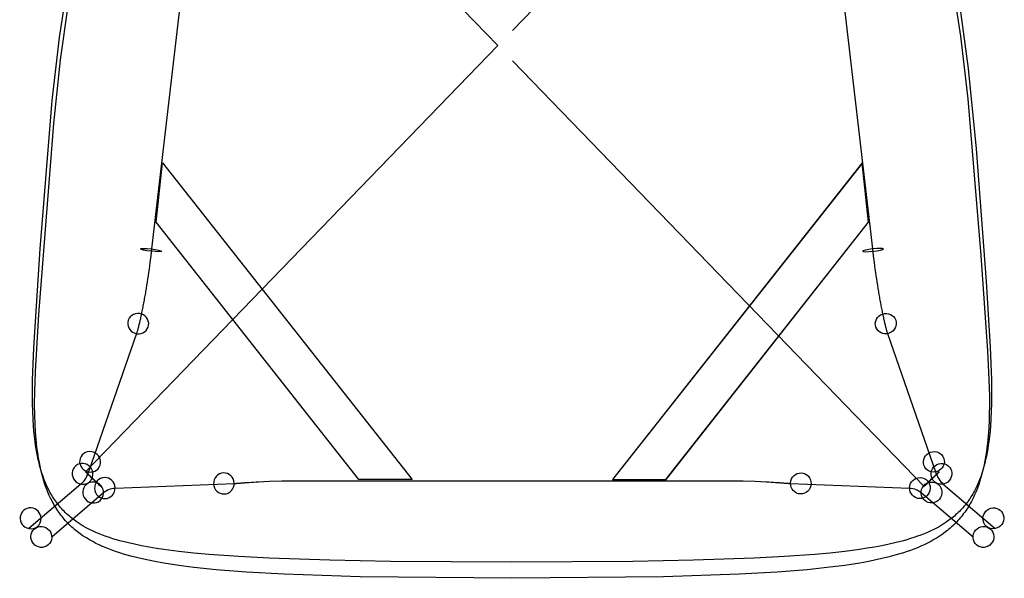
# Model space of a CAD drawing. Extents: x 1230 to 1730, y 2691 to 3200.
# Tile 1 of 2: x 1247 to 1713, y 2691 to 2956. Entities that reach past the tile are written whole.
import ezdxf

# ---------------------------------------------------------------- set-up
doc = ezdxf.new("R2010")
doc.units = 0
doc.layers.add('CAPA_01', color=12, linetype='CONTINUOUS')
doc.layers.add('METAL_CRUZADO', color=5, linetype='CONTINUOUS')

msp = doc.modelspace()

# ---------------------------------------------------------------- linework, layer by layer
at = {"layer": 'CAPA_01'}
for points in [[(1692.33, 2962.19, 434.92), (1696.26, 2932.96, 437.23), (1700.02, 2894.91, 440.14), (1704.68, 2832.07, 444.31), (1706.61, 2800.85, 445.66), (1706.98, 2793.16, 445.86), (1707.24, 2785.53, 445.97), (1707.32, 2777.98, 445.95), (1707.29, 2774.26, 445.88), (1707.19, 2770.56, 445.76), (1707.02, 2766.9, 445.59), (1706.77, 2763.28, 445.37), (1706.44, 2759.71, 445.09), (1706.02, 2756.18, 444.76), (1705.77, 2754.45, 444.56), (1705.49, 2752.72, 444.35), (1705.19, 2751.01, 444.13), (1704.85, 2749.32, 443.89), (1704.49, 2747.65, 443.63), (1704.09, 2746, 443.36), (1703.66, 2744.36, 443.07), (1703.19, 2742.73, 442.76), (1702.69, 2741.15, 442.43), (1702.15, 2739.58, 442.09), (1701.57, 2738.04, 441.74), (1700.94, 2736.51, 441.36), (1700.27, 2735.02, 440.97), (1699.55, 2733.56, 440.57), (1699.18, 2732.84, 440.37), (1698.79, 2732.13, 440.16), (1698.39, 2731.43, 439.95), (1697.98, 2730.73, 439.73), (1697.55, 2730.04, 439.51), (1697.11, 2729.36, 439.29), (1696.66, 2728.7, 439.07), (1696.2, 2728.04, 438.84), (1695.73, 2727.39, 438.62), (1695.24, 2726.75, 438.39), (1694.74, 2726.12, 438.16), (1694.23, 2725.5, 437.92), (1693.7, 2724.89, 437.69), (1693.16, 2724.29, 437.45), (1692.6, 2723.7, 437.22), (1692.04, 2723.12, 436.98), (1691.47, 2722.56, 436.75), (1690.88, 2722.01, 436.51), (1690.28, 2721.46, 436.27), (1689.67, 2720.93, 436.04), (1689.04, 2720.41, 435.8), (1688.41, 2719.9, 435.57), (1687.76, 2719.4, 435.33), (1687.11, 2718.91, 435.1), (1686.44, 2718.43, 434.87), (1685.76, 2717.97, 434.64), (1684.38, 2717.07, 434.18), (1682.95, 2716.21, 433.73), (1681.5, 2715.4, 433.29), (1680, 2714.63, 432.86), (1678.49, 2713.9, 432.45), (1676.94, 2713.2, 432.04), (1675.37, 2712.54, 431.64), (1673.78, 2711.92, 431.25), (1672.17, 2711.33, 430.88), (1670.53, 2710.76, 430.52), (1668.88, 2710.23, 430.17), (1667.22, 2709.73, 429.83), (1665.55, 2709.26, 429.51), (1662.17, 2708.38, 428.89), (1658.75, 2707.59, 428.31), (1655.29, 2706.87, 427.77), (1651.81, 2706.22, 427.27), (1648.31, 2705.64, 426.81), (1644.8, 2705.1, 426.37), (1637.74, 2704.18, 425.6), (1630.63, 2703.4, 424.92), (1623.5, 2702.74, 424.33), (1609.2, 2701.7, 423.35), (1594.86, 2700.92, 422.59), (1566.13, 2699.96, 421.62), (1537.38, 2699.43, 421.05), (1479.9, 2699.06, 420.65), (1422.44, 2699.43, 421.06), (1393.7, 2699.97, 421.63), (1364.99, 2700.92, 422.61), (1350.65, 2701.69, 423.37), (1336.35, 2702.73, 424.35), (1329.22, 2703.38, 424.95), (1322.12, 2704.16, 425.63), (1315.05, 2705.08, 426.42), (1311.54, 2705.61, 426.86), (1308.03, 2706.2, 427.33), (1304.55, 2706.84, 427.84), (1301.09, 2707.56, 428.38), (1297.67, 2708.35, 428.97), (1294.28, 2709.23, 429.61), (1292.6, 2709.7, 429.94), (1290.94, 2710.2, 430.28), (1289.29, 2710.73, 430.64), (1287.65, 2711.3, 431.01), (1286.04, 2711.89, 431.4), (1284.44, 2712.52, 431.79), (1282.87, 2713.17, 432.2), (1281.32, 2713.87, 432.62), (1279.8, 2714.61, 433.05), (1278.31, 2715.39, 433.49), (1276.86, 2716.2, 433.95), (1275.43, 2717.06, 434.41), (1274.05, 2717.97, 434.88), (1273.37, 2718.44, 435.11), (1272.7, 2718.92, 435.35), (1272.05, 2719.41, 435.59), (1271.4, 2719.91, 435.83), (1270.77, 2720.42, 436.08), (1270.14, 2720.95, 436.32), (1269.53, 2721.49, 436.56), (1268.94, 2722.03, 436.8), (1268.35, 2722.59, 437.05), (1267.78, 2723.16, 437.29), (1267.22, 2723.74, 437.53), (1266.67, 2724.33, 437.77), (1266.14, 2724.94, 438.02), (1265.61, 2725.55, 438.26), (1265.1, 2726.17, 438.49), (1264.61, 2726.81, 438.73), (1264.13, 2727.45, 438.96), (1263.66, 2728.1, 439.19), (1263.2, 2728.76, 439.42), (1262.76, 2729.43, 439.65), (1262.33, 2730.11, 439.87), (1261.91, 2730.8, 440.1), (1261.5, 2731.5, 440.32), (1261.1, 2732.2, 440.53), (1260.72, 2732.92, 440.74), (1260.35, 2733.64, 440.95), (1259.65, 2735.1, 441.35), (1259, 2736.59, 441.74), (1258.38, 2738.12, 442.11), (1257.81, 2739.66, 442.47), (1257.28, 2741.23, 442.81), (1256.79, 2742.81, 443.13), (1256.33, 2744.44, 443.43), (1255.91, 2746.07, 443.72), (1255.52, 2747.72, 443.98), (1255.17, 2749.38, 444.23), (1254.85, 2751.07, 444.46), (1254.55, 2752.76, 444.68), (1254.28, 2754.48, 444.87), (1254.04, 2756.21, 445.05), (1253.63, 2759.71, 445.37), (1253.31, 2763.27, 445.62), (1253.07, 2766.86, 445.81), (1252.91, 2770.5, 445.94), (1252.81, 2774.19, 446.03), (1252.78, 2777.88, 446.06), (1252.86, 2785.37, 446.02), (1253.46, 2800.62, 445.61), (1256.46, 2847.52, 443.26), (1262.18, 2917.78, 438.41), (1265.68, 2947.6, 436.11), (1270.02, 2976.38, 433.86)], [(1688.11, 2976.87, 443.62), (1692.51, 2948.23, 445.87), (1696.08, 2918.52, 448.22), (1702.18, 2844.36, 453.48), (1705.35, 2799.13, 455.62), (1706.05, 2785.56, 455.9), (1706.26, 2777.86, 455.89), (1706.28, 2774.02, 455.82), (1706.2, 2768.32, 455.63), (1706.14, 2766.42, 455.54), (1705.96, 2762.66, 455.32), (1705.69, 2758.92, 455.04), (1705.34, 2755.23, 454.69), (1705.12, 2753.4, 454.49), (1704.88, 2751.57, 454.27), (1704.6, 2749.76, 454.03), (1704.3, 2747.96, 453.78), (1703.97, 2746.19, 453.51), (1703.6, 2744.43, 453.22), (1703.2, 2742.67, 452.91), (1702.76, 2740.93, 452.58), (1702.29, 2739.22, 452.24), (1701.78, 2737.53, 451.87), (1701.22, 2735.85, 451.49), (1700.62, 2734.19, 451.08), (1699.97, 2732.57, 450.66), (1699.28, 2730.97, 450.23), (1698.55, 2729.41, 449.78), (1697.76, 2727.86, 449.31), (1697.34, 2727.1, 449.07), (1696.91, 2726.35, 448.83), (1696.47, 2725.61, 448.58), (1696.02, 2724.88, 448.33), (1695.56, 2724.17, 448.08), (1695.08, 2723.45, 447.83), (1694.59, 2722.75, 447.57), (1694.08, 2722.06, 447.31), (1693.56, 2721.38, 447.05), (1693.03, 2720.7, 446.79), (1692.49, 2720.04, 446.52), (1691.93, 2719.4, 446.26), (1691.36, 2718.76, 446), (1690.78, 2718.14, 445.73), (1690.19, 2717.53, 445.47), (1689.59, 2716.93, 445.2), (1688.97, 2716.33, 444.93), (1688.34, 2715.76, 444.67), (1687.7, 2715.19, 444.4), (1687.05, 2714.64, 444.14), (1686.38, 2714.09, 443.88), (1685.71, 2713.56, 443.61), (1684.33, 2712.54, 443.1), (1682.92, 2711.56, 442.58), (1681.47, 2710.63, 442.08), (1679.98, 2709.74, 441.59), (1678.47, 2708.9, 441.11), (1676.93, 2708.1, 440.64), (1675.37, 2707.34, 440.18), (1673.78, 2706.62, 439.74), (1672.17, 2705.93, 439.3), (1670.54, 2705.28, 438.88), (1668.89, 2704.67, 438.48), (1667.24, 2704.08, 438.08), (1665.57, 2703.53, 437.7), (1662.18, 2702.5, 436.98), (1658.77, 2701.58, 436.3), (1655.31, 2700.74, 435.67), (1651.84, 2699.98, 435.08), (1648.33, 2699.29, 434.53), (1644.82, 2698.66, 434.02), (1637.76, 2697.57, 433.1), (1630.65, 2696.65, 432.3), (1619.95, 2695.52, 431.27), (1605.63, 2694.37, 430.17), (1587.69, 2693.34, 429.14), (1551.77, 2692.17, 427.92), (1479.9, 2691.44, 427.12), (1408.06, 2692.17, 427.93), (1372.15, 2693.33, 429.15), (1354.22, 2694.34, 430.17), (1339.9, 2695.48, 431.27), (1329.2, 2696.6, 432.29), (1322.1, 2697.51, 433.1), (1315.03, 2698.59, 434.03), (1311.52, 2699.22, 434.54), (1306.27, 2700.27, 435.39), (1302.8, 2701.06, 436), (1299.36, 2701.93, 436.67), (1295.96, 2702.9, 437.38), (1294.27, 2703.43, 437.75), (1292.6, 2703.98, 438.14), (1290.94, 2704.56, 438.54), (1289.29, 2705.18, 438.96), (1287.66, 2705.83, 439.39), (1286.05, 2706.51, 439.83), (1284.45, 2707.23, 440.28), (1282.89, 2707.99, 440.75), (1281.34, 2708.8, 441.24), (1279.83, 2709.64, 441.73), (1278.34, 2710.54, 442.24), (1276.89, 2711.47, 442.76), (1275.48, 2712.46, 443.28), (1274.79, 2712.97, 443.55), (1274.1, 2713.49, 443.82), (1273.43, 2714.02, 444.09), (1272.77, 2714.57, 444.36), (1272.12, 2715.13, 444.63), (1271.48, 2715.7, 444.9), (1270.85, 2716.28, 445.18), (1270.24, 2716.88, 445.45), (1269.63, 2717.48, 445.73), (1269.04, 2718.1, 446), (1268.46, 2718.73, 446.27), (1267.9, 2719.38, 446.55), (1267.35, 2720.03, 446.82), (1266.81, 2720.69, 447.09), (1266.28, 2721.37, 447.36), (1265.77, 2722.06, 447.62), (1265.27, 2722.76, 447.89), (1264.78, 2723.46, 448.15), (1264.31, 2724.18, 448.41), (1263.85, 2724.9, 448.67), (1263.4, 2725.64, 448.92), (1262.97, 2726.38, 449.17), (1262.55, 2727.14, 449.42), (1262.14, 2727.9, 449.66), (1261.36, 2729.46, 450.14), (1260.63, 2731.03, 450.6), (1259.96, 2732.64, 451.04), (1259.33, 2734.27, 451.46), (1258.74, 2735.94, 451.87), (1258.19, 2737.62, 452.25), (1257.69, 2739.32, 452.61), (1257.23, 2741.03, 452.96), (1256.8, 2742.78, 453.28), (1256.41, 2744.54, 453.59), (1256.06, 2746.3, 453.87), (1255.73, 2748.07, 454.13), (1255.44, 2749.87, 454.37), (1255.18, 2751.67, 454.6), (1254.94, 2753.5, 454.8), (1254.54, 2757.16, 455.16), (1254.25, 2760.86, 455.45), (1254.03, 2764.59, 455.67), (1253.9, 2768.35, 455.83), (1253.82, 2774.04, 455.97), (1253.88, 2779.75, 456.01), (1254.2, 2789.34, 455.87), (1255.88, 2816.47, 454.85), (1262.87, 2906.84, 449.08), (1266.13, 2937.08, 446.79), (1269.67, 2962.59, 444.77)]]:
    msp.add_polyline3d(points, dxfattribs=at)
at = {"layer": 'METAL_CRUZADO', "color": 4}
for p, q in [((1659.81, 3136.54, 156.12), (1480.23, 2950.97, 160.41)), ((1293.46, 3129.58, 156.12), (1473.27, 2943.78, 160.42)), ((1324.83, 2982.18, 423.22), (1309.28, 2847.43, 436.33)), ((1635.27, 2982.18, 423.22), (1650.81, 2847.43, 436.33)), ((1473.27, 2943.78, 160.58), (1277.93, 2741.93, 165.24)), ((1473.27, 2943.78, 160.58), (1473.27, 2943.78, 160.42)), ((1480.23, 2936.59, 160.58), (1675.33, 2734.98, 165.24)), ((1311.41, 2860.18, 425.48), (1314.36, 2888.22, 423.23)), ((1311.49, 2860.18, 427.48), (1314.44, 2888.22, 425.23)), ((1314.36, 2888.22, 423.23), (1432.71, 2738.26, 424.66)), ((1314.36, 2888.22, 423.23), (1314.44, 2888.22, 425.23)), ((1314.44, 2888.22, 425.23), (1432.79, 2738.26, 426.66)), ((1646.01, 2888.22, 425.23), (1527.66, 2738.26, 426.66)), ((1646.09, 2888.22, 423.23), (1527.74, 2738.26, 424.66)), ((1646.09, 2888.22, 423.23), (1646.01, 2888.22, 425.23)), ((1648.97, 2860.18, 427.48), (1646.01, 2888.22, 425.23)), ((1649.05, 2860.18, 425.48), (1646.09, 2888.22, 423.23)), ((1407.39, 2738.28, 425.66), (1311.41, 2860.18, 425.48)), ((1311.41, 2860.18, 425.48), (1311.49, 2860.18, 427.48)), ((1407.47, 2738.28, 427.66), (1311.49, 2860.18, 427.48)), ((1552.98, 2738.28, 427.66), (1648.97, 2860.18, 427.48)), ((1553.06, 2738.28, 425.66), (1649.05, 2860.18, 425.48)), ((1649.05, 2860.18, 425.48), (1648.97, 2860.18, 427.48)), ((1302.09, 2807.34, 419.66), (1279.31, 2741.86, 180.14)), ((1658, 2807.34, 419.66), (1680.78, 2741.86, 180.14)), ((1275.66, 2736.06, 151.77), (1251.06, 2715, 0.56)), ((1291.96, 2734.14, 178.36), (1348.39, 2736.35, 426.29)), ((1432.71, 2738.26, 424.66), (1407.39, 2738.28, 425.66)), ((1407.39, 2738.28, 425.66), (1407.47, 2738.28, 427.66)), ((1432.79, 2738.26, 426.66), (1407.47, 2738.28, 427.66)), ((1432.71, 2738.26, 424.66), (1432.79, 2738.26, 426.66)), ((1527.66, 2738.26, 426.66), (1552.98, 2738.28, 427.66)), ((1527.74, 2738.26, 424.66), (1527.66, 2738.26, 426.66)), ((1527.74, 2738.26, 424.66), (1553.06, 2738.28, 425.66)), ((1553.06, 2738.28, 425.66), (1552.98, 2738.28, 427.66)), ((1612.06, 2736.35, 426.29), (1668.49, 2734.14, 178.36)), ((1684.44, 2736.06, 151.77), (1709.04, 2715, 0.56)), ((1261.92, 2711.03, -0.54), (1286.52, 2732.09, 150.67)), ((1673.93, 2732.09, 150.67), (1698.53, 2711.03, -0.54))]:
    msp.add_line(p, q, dxfattribs=at)
at = {"layer": 'METAL_CRUZADO', "color": 4, "extrusion": (1, 0, 0)}
for points in [[(2943.66, 155.5), (2943.78, 155.49), (2944.07, 155.5), (2944.37, 155.5), (2944.66, 155.52), (2944.96, 155.55), (2945.25, 155.58), (2945.54, 155.63), (2945.83, 155.68), (2946.12, 155.74), (2946.4, 155.81), (2946.69, 155.89), (2946.97, 155.98), (2947.25, 156.07), (2947.39, 156.13), (2947.52, 156.18), (2947.66, 156.24), (2947.8, 156.3), (2947.93, 156.36), (2948.06, 156.43), (2948.19, 156.5), (2948.32, 156.57), (2948.45, 156.64), (2948.58, 156.72), (2948.71, 156.8), (2948.84, 156.88), (2948.97, 156.97), (2949.09, 157.06), (2949.21, 157.15), (2949.33, 157.25), (2949.44, 157.35), (2949.56, 157.45), (2949.67, 157.56), (2949.77, 157.66), (2949.88, 157.77), (2949.98, 157.89), (2950.08, 158.01), (2950.17, 158.13), (2950.26, 158.25), (2950.34, 158.38), (2950.39, 158.44), (2950.43, 158.51), (2950.46, 158.58), (2950.5, 158.64), (2950.54, 158.71), (2950.57, 158.78), (2950.61, 158.85), (2950.64, 158.92), (2950.67, 158.99), (2950.7, 159.06), (2950.73, 159.13), (2950.75, 159.2), (2950.78, 159.28), (2950.8, 159.35), (2950.83, 159.42), (2950.85, 159.5), (2950.87, 159.57), (2950.88, 159.65), (2950.9, 159.72), (2950.91, 159.8), (2950.93, 159.87), (2950.94, 159.95), (2950.95, 160.02), (2950.95, 160.1), (2950.96, 160.18), (2950.96, 160.26), (2950.97, 160.33), (2950.97, 160.41)], [(2950.97, 160.41), (2950.97, 160.49), (2950.96, 160.56), (2950.96, 160.64), (2950.95, 160.72), (2950.95, 160.79), (2950.94, 160.87), (2950.93, 160.94), (2950.91, 161.02), (2950.9, 161.09), (2950.89, 161.17), (2950.87, 161.24), (2950.85, 161.32), (2950.83, 161.39), (2950.81, 161.46), (2950.78, 161.54), (2950.76, 161.61), (2950.73, 161.68), (2950.71, 161.75), (2950.68, 161.82), (2950.65, 161.89), (2950.61, 161.96), (2950.58, 162.03), (2950.55, 162.1), (2950.51, 162.17), (2950.48, 162.24), (2950.44, 162.3), (2950.36, 162.43), (2950.28, 162.56), (2950.19, 162.69), (2950.1, 162.81), (2950, 162.93), (2949.9, 163.04), (2949.8, 163.15), (2949.7, 163.26), (2949.59, 163.37), (2949.48, 163.47), (2949.37, 163.57), (2949.25, 163.67), (2949.13, 163.77), (2949.01, 163.86), (2948.89, 163.95), (2948.77, 164.04), (2948.64, 164.12), (2948.51, 164.2), (2948.39, 164.28), (2948.26, 164.35), (2948.13, 164.42), (2948, 164.49), (2947.87, 164.56), (2947.74, 164.62), (2947.6, 164.68), (2947.47, 164.74), (2947.33, 164.8), (2947.06, 164.91), (2946.78, 165), (2946.5, 165.09), (2946.22, 165.17), (2945.93, 165.24), (2945.64, 165.3), (2945.36, 165.36), (2945.06, 165.4), (2944.77, 165.44), (2944.48, 165.46), (2944.19, 165.48), (2943.89, 165.49)], [(2936.59, 160.58), (2936.59, 160.66), (2936.59, 160.74), (2936.6, 160.81), (2936.6, 160.89), (2936.61, 160.97), (2936.62, 161.04), (2936.63, 161.12), (2936.64, 161.19), (2936.66, 161.27), (2936.67, 161.34), (2936.69, 161.42), (2936.71, 161.49), (2936.73, 161.57), (2936.75, 161.64), (2936.78, 161.72), (2936.8, 161.79), (2936.83, 161.86), (2936.86, 161.93), (2936.89, 162), (2936.92, 162.07), (2936.95, 162.14), (2936.98, 162.21), (2937.02, 162.28), (2937.06, 162.35), (2937.09, 162.41), (2937.13, 162.48), (2937.17, 162.55), (2937.21, 162.61), (2937.3, 162.74), (2937.39, 162.86), (2937.48, 162.98), (2937.58, 163.1), (2937.68, 163.22), (2937.78, 163.33), (2937.89, 163.44), (2938, 163.54), (2938.11, 163.64), (2938.23, 163.74), (2938.35, 163.84), (2938.47, 163.93), (2938.59, 164.02), (2938.72, 164.11), (2938.84, 164.19), (2938.97, 164.27), (2939.1, 164.35), (2939.24, 164.43), (2939.36, 164.5), (2939.5, 164.56), (2939.63, 164.63), (2939.76, 164.69), (2939.9, 164.75), (2940.03, 164.81), (2940.17, 164.86), (2940.31, 164.92), (2940.59, 165.01), (2940.87, 165.1), (2941.15, 165.18), (2941.44, 165.25), (2941.73, 165.31), (2942.02, 165.36), (2942.31, 165.41), (2942.6, 165.44), (2942.9, 165.47), (2943.19, 165.49), (2943.48, 165.5), (2943.78, 165.5), (2943.89, 165.49)], [(2943.66, 155.5), (2943.37, 155.51), (2943.08, 155.53), (2942.78, 155.55), (2942.49, 155.59), (2942.2, 155.64), (2941.91, 155.69), (2941.63, 155.75), (2941.34, 155.82), (2941.06, 155.9), (2940.78, 155.99), (2940.5, 156.08), (2940.22, 156.19), (2940.09, 156.25), (2939.95, 156.31), (2939.82, 156.37), (2939.69, 156.43), (2939.56, 156.5), (2939.43, 156.57), (2939.3, 156.64), (2939.17, 156.71), (2939.04, 156.79), (2938.91, 156.87), (2938.79, 156.95), (2938.66, 157.04), (2938.54, 157.13), (2938.42, 157.22), (2938.3, 157.32), (2938.19, 157.42), (2938.08, 157.52), (2937.97, 157.62), (2937.86, 157.73), (2937.75, 157.84), (2937.65, 157.95), (2937.55, 158.07), (2937.46, 158.18), (2937.37, 158.31), (2937.28, 158.43), (2937.2, 158.56), (2937.12, 158.69), (2937.08, 158.76), (2937.04, 158.82), (2937.01, 158.89), (2936.98, 158.96), (2936.94, 159.03), (2936.91, 159.1), (2936.88, 159.17), (2936.85, 159.24), (2936.82, 159.31), (2936.8, 159.38), (2936.77, 159.45), (2936.75, 159.53), (2936.73, 159.6), (2936.71, 159.67), (2936.69, 159.75), (2936.67, 159.82), (2936.66, 159.9), (2936.64, 159.97), (2936.63, 160.05), (2936.62, 160.12), (2936.61, 160.2), (2936.6, 160.28), (2936.6, 160.35), (2936.59, 160.43), (2936.59, 160.5), (2936.59, 160.58)]]:
    msp.add_lwpolyline(points, dxfattribs=at)
at = {"layer": 'METAL_CRUZADO', "color": 4, "extrusion": (-2.22938e-13, 0.999733, -0.023116)}
msp.add_lwpolyline([(-1480.23, 233.5), (-1480.11, 233.5), (-1479.83, 233.49), (-1479.55, 233.48), (-1479.26, 233.45), (-1478.98, 233.42), (-1478.7, 233.38), (-1478.42, 233.33), (-1478.14, 233.27), (-1477.86, 233.2), (-1477.59, 233.13), (-1477.32, 233.04), (-1477.05, 232.95), (-1476.91, 232.9), (-1476.78, 232.84), (-1476.65, 232.79), (-1476.52, 232.73), (-1476.39, 232.67), (-1476.26, 232.61), (-1476.13, 232.54), (-1476.01, 232.48), (-1475.88, 232.41), (-1475.76, 232.33), (-1475.64, 232.26), (-1475.51, 232.18), (-1475.39, 232.1), (-1475.27, 232.01), (-1475.16, 231.92), (-1475.04, 231.83), (-1474.93, 231.74), (-1474.82, 231.64), (-1474.71, 231.55), (-1474.6, 231.44), (-1474.5, 231.34), (-1474.4, 231.23), (-1474.3, 231.12), (-1474.21, 231.01), (-1474.12, 230.9), (-1474.03, 230.78), (-1473.95, 230.66), (-1473.87, 230.53), (-1473.79, 230.41), (-1473.72, 230.28), (-1473.69, 230.21), (-1473.66, 230.14), (-1473.63, 230.08), (-1473.59, 230.01), (-1473.57, 229.94), (-1473.54, 229.88), (-1473.51, 229.81), (-1473.49, 229.74), (-1473.46, 229.67), (-1473.44, 229.6), (-1473.42, 229.53), (-1473.4, 229.45), (-1473.38, 229.38), (-1473.36, 229.31), (-1473.35, 229.24), (-1473.33, 229.17), (-1473.32, 229.09), (-1473.31, 229.02), (-1473.3, 228.95), (-1473.29, 228.88), (-1473.28, 228.8), (-1473.28, 228.73), (-1473.27, 228.65), (-1473.27, 228.58)], dxfattribs=at)
at = {"layer": 'METAL_CRUZADO', "color": 4, "extrusion": (2.63925e-13, 0.999733, -0.023116)}
msp.add_lwpolyline([(-1473.27, 228.42), (-1473.27, 228.35), (-1473.28, 228.27), (-1473.28, 228.2), (-1473.29, 228.12), (-1473.3, 228.05), (-1473.31, 227.98), (-1473.32, 227.91), (-1473.33, 227.83), (-1473.35, 227.76), (-1473.36, 227.69), (-1473.38, 227.62), (-1473.4, 227.55), (-1473.42, 227.47), (-1473.44, 227.4), (-1473.46, 227.33), (-1473.49, 227.26), (-1473.51, 227.19), (-1473.54, 227.12), (-1473.57, 227.06), (-1473.59, 226.99), (-1473.63, 226.92), (-1473.66, 226.86), (-1473.69, 226.79), (-1473.72, 226.72), (-1473.79, 226.59), (-1473.87, 226.47), (-1473.95, 226.34), (-1474.03, 226.22), (-1474.12, 226.1), (-1474.21, 225.99), (-1474.3, 225.88), (-1474.4, 225.77), (-1474.5, 225.66), (-1474.6, 225.56), (-1474.71, 225.45), (-1474.82, 225.36), (-1474.93, 225.26), (-1475.04, 225.17), (-1475.16, 225.08), (-1475.27, 224.99), (-1475.39, 224.9), (-1475.51, 224.82), (-1475.64, 224.74), (-1475.76, 224.67), (-1475.88, 224.59), (-1476.01, 224.52), (-1476.13, 224.46), (-1476.26, 224.39), (-1476.39, 224.33), (-1476.52, 224.27), (-1476.65, 224.21), (-1476.78, 224.16), (-1476.91, 224.1), (-1477.05, 224.05), (-1477.32, 223.96), (-1477.59, 223.87), (-1477.86, 223.8), (-1478.14, 223.73), (-1478.42, 223.67), (-1478.7, 223.62), (-1478.98, 223.58), (-1479.26, 223.55), (-1479.55, 223.52), (-1479.83, 223.51), (-1480.11, 223.5), (-1480.23, 223.5)], dxfattribs=at)
at = {"layer": 'METAL_CRUZADO', "color": 4, "extrusion": (4.29891e-15, 0.999733, -0.023116)}
msp.add_lwpolyline([(-1480.23, 233.5), (-1480.34, 233.5), (-1480.62, 233.49), (-1480.91, 233.48), (-1481.19, 233.45), (-1481.47, 233.42), (-1481.76, 233.38), (-1482.04, 233.33), (-1482.31, 233.27), (-1482.59, 233.2), (-1482.87, 233.13), (-1483.14, 233.04), (-1483.41, 232.95), (-1483.54, 232.9), (-1483.67, 232.84), (-1483.8, 232.79), (-1483.93, 232.73), (-1484.06, 232.67), (-1484.19, 232.61), (-1484.32, 232.54), (-1484.44, 232.48), (-1484.57, 232.41), (-1484.69, 232.33), (-1484.82, 232.26), (-1484.94, 232.18), (-1485.06, 232.1), (-1485.18, 232.01), (-1485.3, 231.92), (-1485.41, 231.83), (-1485.52, 231.74), (-1485.64, 231.64), (-1485.74, 231.55), (-1485.85, 231.44), (-1485.95, 231.34), (-1486.05, 231.23), (-1486.15, 231.12), (-1486.24, 231.01), (-1486.33, 230.9), (-1486.42, 230.78), (-1486.5, 230.66), (-1486.58, 230.53), (-1486.66, 230.41), (-1486.73, 230.28), (-1486.76, 230.21), (-1486.8, 230.14), (-1486.83, 230.08), (-1486.86, 230.01), (-1486.89, 229.94), (-1486.92, 229.88), (-1486.94, 229.81), (-1486.97, 229.74), (-1486.99, 229.67), (-1487.01, 229.6), (-1487.04, 229.53), (-1487.06, 229.45), (-1487.07, 229.38), (-1487.09, 229.31), (-1487.11, 229.24), (-1487.12, 229.17), (-1487.13, 229.09), (-1487.15, 229.02), (-1487.16, 228.95), (-1487.16, 228.88), (-1487.17, 228.8), (-1487.18, 228.73), (-1487.18, 228.65), (-1487.18, 228.58), (-1487.18, 228.5), (-1487.18, 228.42), (-1487.18, 228.35), (-1487.18, 228.27), (-1487.17, 228.2), (-1487.16, 228.12), (-1487.16, 228.05), (-1487.15, 227.98), (-1487.13, 227.91), (-1487.12, 227.83), (-1487.11, 227.76), (-1487.09, 227.69), (-1487.07, 227.62), (-1487.06, 227.55), (-1487.04, 227.47), (-1487.01, 227.4), (-1486.99, 227.33), (-1486.97, 227.26), (-1486.94, 227.19), (-1486.92, 227.12), (-1486.89, 227.06), (-1486.86, 226.99), (-1486.83, 226.92), (-1486.8, 226.86), (-1486.76, 226.79), (-1486.73, 226.72), (-1486.66, 226.59), (-1486.58, 226.47), (-1486.5, 226.34), (-1486.42, 226.22), (-1486.33, 226.1), (-1486.24, 225.99), (-1486.15, 225.88), (-1486.05, 225.77), (-1485.95, 225.66), (-1485.85, 225.56), (-1485.74, 225.45), (-1485.64, 225.36), (-1485.52, 225.26), (-1485.41, 225.17), (-1485.3, 225.08), (-1485.18, 224.99), (-1485.06, 224.9), (-1484.94, 224.82), (-1484.82, 224.74), (-1484.69, 224.67), (-1484.57, 224.59), (-1484.44, 224.52), (-1484.32, 224.46), (-1484.19, 224.39), (-1484.06, 224.33), (-1483.93, 224.27), (-1483.8, 224.21), (-1483.67, 224.16), (-1483.54, 224.1), (-1483.41, 224.05), (-1483.14, 223.96), (-1482.87, 223.87), (-1482.59, 223.8), (-1482.31, 223.73), (-1482.04, 223.67), (-1481.76, 223.62), (-1481.47, 223.58), (-1481.19, 223.55), (-1480.91, 223.52), (-1480.62, 223.51), (-1480.34, 223.5), (-1480.23, 223.5)], dxfattribs=at)
at = {"layer": 'METAL_CRUZADO', "color": 4}
for points in [[(1309.28, 2847.43, 436.33), (1308.89, 2844.17, 436.66), (1308.48, 2840.96, 436.91), (1308.05, 2837.81, 437.07), (1307.83, 2836.28, 437.1), (1307.6, 2834.73, 437.1), (1307.38, 2833.23, 437.07), (1307.14, 2831.72, 437), (1306.91, 2830.26, 436.9), (1306.67, 2828.79, 436.75), (1306.43, 2827.37, 436.55), (1306.31, 2826.65, 436.43), (1306.18, 2825.93, 436.3), (1306.06, 2825.24, 436.16), (1305.94, 2824.55, 436.01), (1305.81, 2823.86, 435.83), (1305.69, 2823.16, 435.64), (1305.56, 2822.49, 435.44), (1305.44, 2821.83, 435.23), (1305.31, 2821.16, 434.99), (1305.18, 2820.49, 434.74), (1305.06, 2819.85, 434.47), (1304.93, 2819.21, 434.18), (1304.81, 2818.57, 433.87), (1304.68, 2817.94, 433.55), (1304.55, 2817.33, 433.2), (1304.43, 2816.72, 432.84), (1304.3, 2816.13, 432.45), (1304.18, 2815.54, 432.04), (1304.05, 2814.97, 431.61), (1303.93, 2814.41, 431.16), (1303.81, 2813.86, 430.69), (1303.75, 2813.6, 430.44), (1303.69, 2813.33, 430.2), (1303.63, 2813.07, 429.94), (1303.57, 2812.82, 429.68), (1303.51, 2812.56, 429.41), (1303.45, 2812.32, 429.14), (1303.39, 2812.08, 428.87), (1303.34, 2811.84, 428.59), (1303.28, 2811.61, 428.3), (1303.23, 2811.38, 428.02), (1303.17, 2811.15, 427.72), (1303.11, 2810.93, 427.41), (1303.06, 2810.71, 427.1), (1303.01, 2810.5, 426.79), (1302.9, 2810.09, 426.16), (1302.8, 2809.71, 425.52), (1302.75, 2809.52, 425.17), (1302.7, 2809.34, 424.83), (1302.6, 2808.99, 424.13), (1302.51, 2808.66, 423.43), (1302.42, 2808.36, 422.72), (1302.33, 2808.07, 421.96), (1302.25, 2807.8, 421.19), (1302.17, 2807.56, 420.43), (1302.09, 2807.34, 419.66)], [(1650.81, 2847.43, 436.33), (1651.2, 2844.17, 436.66), (1651.62, 2840.96, 436.91), (1652.05, 2837.81, 437.07), (1652.27, 2836.28, 437.1), (1652.49, 2834.73, 437.1), (1652.72, 2833.23, 437.07), (1652.96, 2831.72, 437), (1653.19, 2830.26, 436.9), (1653.43, 2828.79, 436.75), (1653.67, 2827.37, 436.55), (1653.79, 2826.65, 436.43), (1653.92, 2825.93, 436.3), (1654.04, 2825.24, 436.16), (1654.16, 2824.55, 436.01), (1654.28, 2823.86, 435.83), (1654.41, 2823.16, 435.64), (1654.53, 2822.49, 435.44), (1654.66, 2821.83, 435.23), (1654.79, 2821.16, 434.99), (1654.91, 2820.49, 434.74), (1655.04, 2819.85, 434.47), (1655.16, 2819.21, 434.18), (1655.29, 2818.57, 433.87), (1655.42, 2817.94, 433.55), (1655.54, 2817.33, 433.2), (1655.67, 2816.72, 432.84), (1655.8, 2816.13, 432.45), (1655.92, 2815.54, 432.04), (1656.04, 2814.97, 431.61), (1656.17, 2814.41, 431.16), (1656.29, 2813.86, 430.69), (1656.35, 2813.6, 430.44), (1656.41, 2813.33, 430.2), (1656.47, 2813.07, 429.94), (1656.53, 2812.82, 429.68), (1656.59, 2812.56, 429.41), (1656.64, 2812.32, 429.14), (1656.7, 2812.08, 428.87), (1656.76, 2811.84, 428.59), (1656.82, 2811.61, 428.3), (1656.87, 2811.38, 428.02), (1656.93, 2811.15, 427.72), (1656.98, 2810.93, 427.41), (1657.04, 2810.71, 427.1), (1657.09, 2810.5, 426.79), (1657.2, 2810.09, 426.16), (1657.3, 2809.71, 425.52), (1657.35, 2809.52, 425.17), (1657.4, 2809.34, 424.83), (1657.49, 2808.99, 424.13), (1657.59, 2808.66, 423.43), (1657.68, 2808.36, 422.72), (1657.76, 2808.07, 421.96), (1657.85, 2807.8, 421.19), (1657.93, 2807.56, 420.43), (1658, 2807.34, 419.66)], [(1348.39, 2736.35, 426.29), (1348.41, 2736.35, 426.38), (1348.44, 2736.35, 426.46), (1348.46, 2736.35, 426.55), (1348.49, 2736.35, 426.63), (1348.51, 2736.35, 426.7), (1348.54, 2736.36, 426.77), (1348.57, 2736.36, 426.84), (1348.6, 2736.36, 426.91), (1348.63, 2736.36, 426.97), (1348.66, 2736.36, 427.02), (1348.69, 2736.37, 427.08), (1348.72, 2736.37, 427.13), (1348.75, 2736.37, 427.18), (1348.78, 2736.37, 427.23), (1348.82, 2736.38, 427.28), (1348.86, 2736.38, 427.33), (1348.89, 2736.38, 427.38), (1348.93, 2736.38, 427.43), (1348.98, 2736.39, 427.47), (1349.02, 2736.39, 427.52), (1349.07, 2736.4, 427.57), (1349.12, 2736.4, 427.62), (1349.17, 2736.4, 427.67), (1349.23, 2736.41, 427.71), (1349.29, 2736.41, 427.77), (1349.36, 2736.42, 427.82), (1349.43, 2736.42, 427.87), (1349.51, 2736.43, 427.93), (1349.59, 2736.44, 427.98), (1349.67, 2736.44, 428.03), (1349.76, 2736.45, 428.09), (1349.85, 2736.46, 428.14), (1349.96, 2736.47, 428.2), (1350.06, 2736.47, 428.25), (1350.18, 2736.48, 428.31), (1350.3, 2736.49, 428.36), (1350.42, 2736.5, 428.42), (1350.54, 2736.51, 428.47), (1350.81, 2736.53, 428.58), (1351.1, 2736.56, 428.68), (1351.41, 2736.58, 428.78), (1351.74, 2736.6, 428.87), (1352.07, 2736.63, 428.96), (1352.45, 2736.66, 429.04), (1352.84, 2736.69, 429.12), (1353.24, 2736.71, 429.2), (1353.65, 2736.74, 429.26), (1354.1, 2736.77, 429.33), (1354.56, 2736.81, 429.38), (1355.51, 2736.87, 429.47), (1356.54, 2736.94, 429.54), (1357.6, 2737, 429.58), (1358.75, 2737.07, 429.59), (1359.92, 2737.14, 429.58), (1362.51, 2737.27, 429.49), (1365.15, 2737.39, 429.33), (1370.93, 2737.58, 428.81), (1405.04, 2737.67, 425.48), (1425.8, 2737.67, 424.05), (1453.44, 2737.67, 422.86), (1481.29, 2737.67, 422.48), (1509.35, 2737.67, 422.93), (1537.47, 2737.67, 424.22), (1565.71, 2737.67, 426.36), (1589.52, 2737.58, 428.81), (1595.31, 2737.39, 429.33), (1597.94, 2737.27, 429.49), (1600.54, 2737.14, 429.58), (1601.7, 2737.07, 429.59), (1602.85, 2737, 429.58), (1603.91, 2736.94, 429.54), (1604.95, 2736.87, 429.47), (1605.89, 2736.81, 429.38), (1606.35, 2736.77, 429.33), (1606.8, 2736.74, 429.26), (1607.21, 2736.71, 429.2), (1607.61, 2736.69, 429.12), (1608, 2736.66, 429.04), (1608.38, 2736.63, 428.96), (1608.72, 2736.6, 428.87), (1609.04, 2736.58, 428.78), (1609.35, 2736.56, 428.68), (1609.64, 2736.53, 428.58), (1609.91, 2736.51, 428.47), (1610.03, 2736.5, 428.42), (1610.16, 2736.49, 428.36), (1610.27, 2736.48, 428.31), (1610.39, 2736.47, 428.25), (1610.5, 2736.47, 428.2), (1610.6, 2736.46, 428.14), (1610.69, 2736.45, 428.09), (1610.78, 2736.44, 428.03), (1610.87, 2736.44, 427.98), (1610.95, 2736.43, 427.93), (1611.02, 2736.42, 427.87), (1611.09, 2736.42, 427.82), (1611.16, 2736.41, 427.77), (1611.23, 2736.41, 427.71), (1611.28, 2736.4, 427.67), (1611.33, 2736.4, 427.62), (1611.38, 2736.4, 427.57), (1611.43, 2736.39, 427.52), (1611.48, 2736.39, 427.47), (1611.52, 2736.38, 427.43), (1611.56, 2736.38, 427.38), (1611.6, 2736.38, 427.33), (1611.63, 2736.38, 427.28), (1611.67, 2736.37, 427.23), (1611.7, 2736.37, 427.18), (1611.74, 2736.37, 427.13), (1611.77, 2736.37, 427.08), (1611.8, 2736.36, 427.02), (1611.83, 2736.36, 426.97), (1611.85, 2736.36, 426.91), (1611.88, 2736.36, 426.84), (1611.91, 2736.36, 426.77), (1611.94, 2736.35, 426.7), (1611.97, 2736.35, 426.63), (1611.99, 2736.35, 426.55), (1612.02, 2736.35, 426.46), (1612.04, 2736.35, 426.38), (1612.06, 2736.35, 426.29)]]:
    msp.add_polyline3d(points, dxfattribs=at)
at = {"layer": 'METAL_CRUZADO', "color": 4, "extrusion": (-0.113895, -0.987464, 0.109284)}
msp.add_circle((974.21, 754.25, -2913.17), 5, dxfattribs=at)
at = {"layer": 'METAL_CRUZADO', "color": 4, "extrusion": (-0.113895, 0.987464, -0.109284)}
msp.add_circle((-1966.39, 717.18, 2576.03), 5, dxfattribs=at)
at = {"layer": 'METAL_CRUZADO', "color": 4, "extrusion": (-0.090727, -0.260769, -0.961129)}
for centre in [(306.51, -2848.68, -1253.55), (306.51, -2848.19, -1004.2)]:
    msp.add_circle(centre, 5, dxfattribs=at)
at = {"layer": 'METAL_CRUZADO', "color": 4, "extrusion": (-0.090727, 0.260769, 0.961129)}
for centre in [(-2489.21, -1913.8, 984.99), (-2489.21, -1913.31, 735.63)]:
    msp.add_circle(centre, 5, dxfattribs=at)
at = {"layer": 'METAL_CRUZADO', "color": 4, "extrusion": (-0.159085, -0.136152, -0.977832)}
for centre in [(-1252.35, -2659.43, -723.87), (-1242.37, -2657.46, -723.98)]:
    msp.add_circle(centre, 5, dxfattribs=at)
at = {"layer": 'METAL_CRUZADO', "color": 4, "extrusion": (-0.159085, 0.136152, 0.977832)}
for centre in [(-3177.07, -460.37, 252.96), (-3167.32, -458.13, 253.01), (-3167.32, -458.13, 98.37)]:
    msp.add_circle(centre, 5, dxfattribs=at)
at = {"layer": 'METAL_CRUZADO', "color": 4, "extrusion": (-0.695318, -0.71851, 0.016613)}
msp.add_circle((-983.44, 212.72, -2855.93), 5, dxfattribs=at)
at = {"layer": 'METAL_CRUZADO', "color": 4, "extrusion": (-0.224182, -0.008754, -0.974508)}
for centre in [(-2681.86, -1317.02, -487.39), (-2681.86, -1316.44, -741.66)]:
    msp.add_circle(centre, 5, dxfattribs=at)
at = {"layer": 'METAL_CRUZADO', "color": 4, "extrusion": (-0.224182, 0.008754, 0.974508)}
for centre in [(-2797.38, 1566.35, 77.98), (-2797.38, 1565.77, -176.29)]:
    msp.add_circle(centre, 5, dxfattribs=at)
at = {"layer": 'METAL_CRUZADO', "color": 4, "extrusion": (0.695318, -0.71851, 0.016613)}
msp.add_circle((3110.85, 178.52, -797.47), 5, dxfattribs=at)
at = {"layer": 'METAL_CRUZADO', "color": 4, "extrusion": (0.159085, 0.136152, 0.977832)}
msp.add_circle((1242.37, -2657.46, 569.33), 5, dxfattribs=at)
at = {"layer": 'METAL_CRUZADO', "color": 4, "extrusion": (0.869577, 0.449652, -0.204082)}
for centre, radius, start, end in [((2048.1, 626.55, 2308.58), 203.91, 169.0495, 177.2563), ((1638.41, 646.29, 2316.47), 197.73, 357.2563, 5.4625)]:
    msp.add_arc(centre, radius, start, end, dxfattribs=at)
at = {"layer": 'METAL_CRUZADO', "color": 4, "extrusion": (0.869577, -0.449652, 0.204082)}
msp.add_arc((3407.73, 89.94, 265.45), 203.91, 169.0495, 177.2563, dxfattribs=at)
at = {"layer": 'METAL_CRUZADO', "color": 4, "extrusion": (-0.869577, 0.449652, -0.204082)}
msp.add_arc((-2998.2, 109.62, -257.87), 197.73, 174.5375, 182.7437, dxfattribs=at)
at = {"layer": 'METAL_CRUZADO', "color": 4, "extrusion": (0.159085, 0.136152, 0.977832)}
for start, end in [(230.075, 128.4468), (128.4468, 230.075)]:
    msp.add_arc((1252.35, -2659.43, 569.23), 5, start, end, dxfattribs=at)
at = {"layer": 'METAL_CRUZADO', "color": 4, "extrusion": (0.159085, -0.136152, -0.977832)}
for start, end in [(230.075, 128.4468), (128.4468, 230.075)]:
    msp.add_arc((3177.07, -460.37, -98.32), 5, start, end, dxfattribs=at)

doc.saveas('drawing.dxf')
